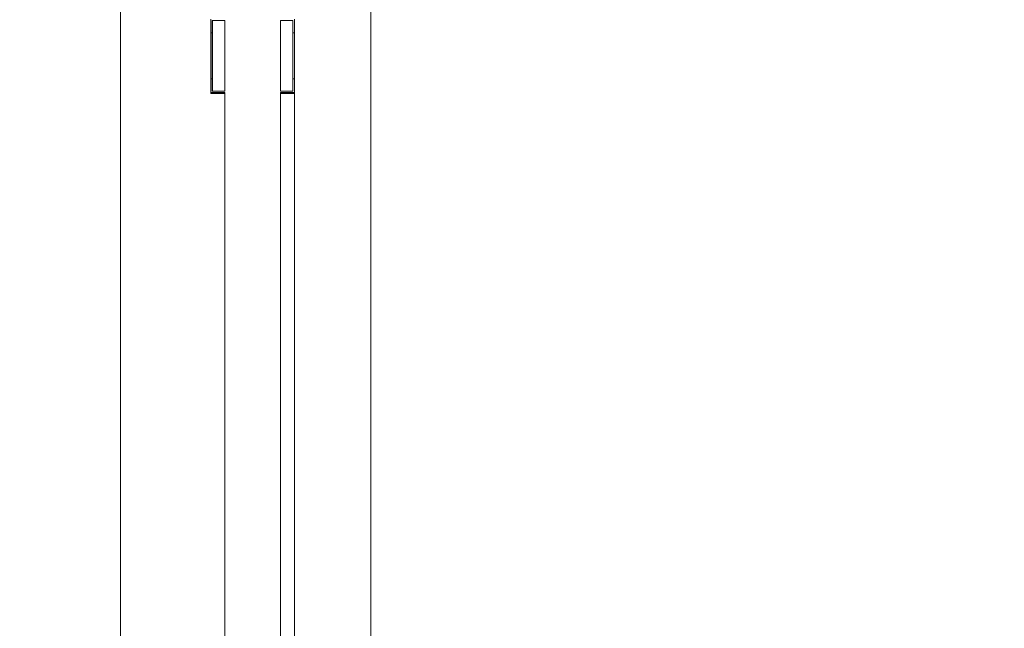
# Model space of a CAD drawing. Header units: millimetres. Extents: x 90539 to 127778, y -34922 to 14506.
# Tile 48 of 256: x 102020 to 102728, y 3378 to 3816. Entities that reach past the tile are written whole.
import ezdxf

# ---------------------------------------------------------------- set-up
doc = ezdxf.new("R2010")
doc.units = ezdxf.units.MM
doc.header["$MEASUREMENT"] = 0
doc.linetypes.add('Wipeout_Contour', pattern=[1000, 0, -1000])
for name, color, linetype in [('Nowe_A-Wymiary-Wewnętrzne', 7, 'Continuous'), ('Nowe_A-Wymiary-Zewnętrzne', 7, 'Continuous'), ('Nowe_A-Ściany-Konstrukcyjne', 7, 'Continuous'), ('Nowe_A-Ściany-Wewnętrzne', 7, 'Continuous'), ('Nowe_Drzwi Archicad', 7, 'Continuous')]:
    doc.layers.add(name, color=color, linetype=linetype)
for name, color, linetype, lineweight, true_color in [('Nowe_A-Wymiary-Wewnętrzne_Nr_pióra__45', 7, 'Continuous', 15, 0x40a5ff), ('Nowe_A-Wymiary-Wewnętrzne_Nr_pióra__85', 7, 'Continuous', 13, 0x80c2ff), ('Nowe_A-Wymiary-Zewnętrzne_Nr_pióra__45', 7, 'Continuous', 15, 0x40a5ff), ('Nowe_A-Wymiary-Zewnętrzne_Nr_pióra__85', 7, 'Continuous', 13, 0x80c2ff)]:
    doc.layers.add(name, color=color, linetype=linetype, lineweight=lineweight, true_color=true_color)
for name, color, linetype, lineweight in [('Nowe_A-Wymiary-Wewnętrzne_Nr_pióra__46', 5, 'Continuous', 15), ('Nowe_A-Wymiary-Zewnętrzne_Nr_pióra__46', 5, 'Continuous', 15), ('Nowe_Drzwi Archicad_Nr_pióra__3', 7, 'Continuous', 13), ('Nowe_Drzwi Archicad_Nr_pióra__87', 7, 'Continuous', 13)]:
    doc.layers.add(name, color=color, linetype=linetype, lineweight=lineweight)
doc.styles.add('STYL_AUTOMATYCZNY_2', font='arial.ttf')
doc.dimstyles.new('STYL_AUTOMATYCZNY__1', dxfattribs={"dimtxt": 125, "dimasz": 47.5, "dimexe": 0.18, "dimexo": 20, "dimgap": 0, "dimtad": 1, "dimdec": 1, "dimlfac": 0.1, "dimzin": 0, "dimdsep": 46, "dimtxsty": 'STYL_AUTOMATYCZNY_2', "dimblk": 'ARROWHEAD_11', "dimblk1": 'ARROWHEAD_11', "dimblk2": 'ARROWHEAD_11', "dimcen": 0.09, "dimclrd": 256, "dimclre": 256, "dimclrt": 5, "dimadec": 1, "dimazin": 0, "dimtfac": 1, "dimtdec": 4, "dimtmove": 0, "dimatfit": 3, "dimfxl": 0, "dimtolj": 1, "dimtzin": 0, "dimarcsym": 0})

# ---------------------------------------------------------------- blocks, each defined once
blk = doc.blocks.new('ElemPrzekroju_42')
at = {"color": 254, "linetype": 'Wipeout_Contour', "lineweight": 0, "ltscale": 1745412.149286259}
blk.add_wipeout([(102254.76, 3880), (102217.59, 3880), (102217.59, 2990), (102272.59, 2990), (102272.59, 5140), (103452.59, 5140), (103452.59, 2990), (103937.6, 2990), (103937.6, 5430), (102217.6, 5430), (102217.59, 3900), (102254.76, 3900), (102260.5, 3898.68), (102265.17, 3897.07), (102268.69, 3890), (102265.17, 3882.93), (102260.5, 3881.32)], dxfattribs=at).dxf.layer = 'Nowe_A-Ściany-Konstrukcyjne'
blk = doc.blocks.new('ElemPrzekroju_54')
at = {"color": 254, "linetype": 'Wipeout_Contour', "lineweight": 0, "ltscale": 510610.455212}
blk.add_wipeout([(101947.59, 4940), (101947.59, 2890), (102092.59, 2890), (102092.59, 4890), (102092.59, 4940)], dxfattribs=at).dxf.layer = 'Nowe_A-Ściany-Wewnętrzne'
at = {"color": 254, "linetype": 'Wipeout_Contour', "lineweight": 0, "ltscale": 409076.316108}
blk.add_wipeout([(102207.59, 3763), (102207.59, 2990), (102217.59, 2990), (102217.59, 3763)], dxfattribs=at).dxf.layer = 'Nowe_A-Ściany-Wewnętrzne'
blk = doc.blocks.new('ElemPrzekroju_409')
at = {"color": 254, "linetype": 'Wipeout_Contour', "lineweight": 0, "ltscale": 2146489.9980939}
blk.add_wipeout([(102167.59, 4890), (102092.59, 4890), (102092.59, 2890), (102167.59, 2890), (102167.59, 3763), (102157.59, 3763), (102157.59, 3817), (102167.59, 3817), (102167.59, 3863), (102157.59, 3863), (102157.59, 3880), (102120.43, 3880), (102114.69, 3881.32), (102110.02, 3882.93), (102106.5, 3890), (102110.02, 3897.07), (102114.69, 3898.68), (102120.43, 3900), (102157.59, 3900), (102157.59, 3917), (102167.59, 3917)], dxfattribs=at).dxf.layer = 'Nowe_Drzwi Archicad'
at = {"color": 254, "linetype": 'Wipeout_Contour', "lineweight": 0, "ltscale": 409150.700568}
blk.add_wipeout([(102216.59, 3815.44), (102216.49, 3815.44), (102216.49, 3812.52), (102216.59, 3812.52)], dxfattribs=at).dxf.layer = 'Nowe_Drzwi Archicad'
at = {"color": 254, "linetype": 'Wipeout_Contour', "lineweight": 0, "ltscale": 409151.686626}
blk.add_wipeout([(102217.59, 3806.54), (102216.59, 3806.54), (102216.59, 3805.14), (102217.59, 3805.14)], dxfattribs=at).dxf.layer = 'Nowe_Drzwi Archicad'
at = {"color": 254, "linetype": 'Wipeout_Contour', "lineweight": 0, "ltscale": 1227446.795779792}
blk.add_wipeout([(102217.59, 3794.4), (102216.59, 3794.4), (102216.59, 3792.89), (102216.59, 3790), (102216.59, 3787.11), (102216.59, 3781.34), (102216.59, 3777.5), (102217.59, 3777.5), (102217.59, 3781.34), (102217.59, 3787.11), (102217.59, 3790), (102217.59, 3792.89)], dxfattribs=at).dxf.layer = 'Nowe_Drzwi Archicad'
at = {"color": 254, "linetype": 'Wipeout_Contour', "lineweight": 0, "ltscale": 409147.186564}
blk.add_wipeout([(102217.49, 3763), (102217.59, 3763), (102217.59, 3763.56), (102217.49, 3763.56)], dxfattribs=at).dxf.layer = 'Nowe_Drzwi Archicad'
at = {"layer": 'Nowe_Drzwi Archicad_Nr_pióra__3', "color": 7, "linetype": 'Continuous', "lineweight": 13}
blk.add_line((102092.59, 2890), (102092.59, 4890), dxfattribs=at)
at = {"color": 254, "linetype": 'Wipeout_Contour', "lineweight": 0, "ltscale": 408919.261712}
blk.add_wipeout([(102158.69, 3815.44), (102158.59, 3815.44), (102158.59, 3812.52), (102158.69, 3812.52)], dxfattribs=at).dxf.layer = 'Nowe_Drzwi Archicad'
at = {"color": 254, "linetype": 'Wipeout_Contour', "lineweight": 0, "ltscale": 409132.912944}
blk.add_wipeout([(102216.49, 3815.44), (102207.69, 3815.44), (102207.69, 3812.52), (102216.49, 3812.52)], dxfattribs=at).dxf.layer = 'Nowe_Drzwi Archicad'
at = {"color": 254, "linetype": 'Wipeout_Contour', "lineweight": 0, "ltscale": 408915.850131}
blk.add_wipeout([(102158.59, 3806.54), (102157.59, 3806.54), (102157.59, 3805.14), (102158.59, 3805.14)], dxfattribs=at).dxf.layer = 'Nowe_Drzwi Archicad'
at = {"color": 254, "linetype": 'Wipeout_Contour', "lineweight": 0, "ltscale": 613726.697912}
blk.add_wipeout([(102216.59, 3805.14), (102216.59, 3801.64), (102216.59, 3799.69), (102217.59, 3799.69), (102217.59, 3801.64), (102217.59, 3805.14)], dxfattribs=at).dxf.layer = 'Nowe_Drzwi Archicad'
at = {"color": 254, "linetype": 'Wipeout_Contour', "lineweight": 0, "ltscale": 1226739.281533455}
blk.add_wipeout([(102158.59, 3794.4), (102157.59, 3794.4), (102157.59, 3792.89), (102157.59, 3790), (102157.59, 3787.11), (102157.59, 3781.34), (102157.59, 3777.5), (102158.59, 3777.5), (102158.59, 3781.34), (102158.59, 3787.11), (102158.59, 3790), (102158.59, 3792.89)], dxfattribs=at).dxf.layer = 'Nowe_Drzwi Archicad'
at = {"color": 254, "linetype": 'Wipeout_Contour', "lineweight": 0, "ltscale": 409147.223391}
blk.add_wipeout([(102216.59, 3773.96), (102217.59, 3773.96), (102217.59, 3777.5), (102216.59, 3777.5)], dxfattribs=at).dxf.layer = 'Nowe_Drzwi Archicad'
at = {"color": 254, "linetype": 'Wipeout_Contour', "lineweight": 0, "ltscale": 408907.748877}
blk.add_wipeout([(102157.69, 3763), (102157.69, 3763.56), (102157.59, 3763.56), (102157.59, 3763)], dxfattribs=at).dxf.layer = 'Nowe_Drzwi Archicad'
at = {"color": 254, "linetype": 'Wipeout_Contour', "lineweight": 0, "ltscale": 409127.399967}
blk.add_wipeout([(102207.69, 3763), (102217.49, 3763), (102217.49, 3763.56), (102207.69, 3763.56)], dxfattribs=at).dxf.layer = 'Nowe_Drzwi Archicad'
at = {"color": 254, "linetype": 'Wipeout_Contour', "lineweight": 0, "ltscale": 409115.125326}
blk.add_wipeout([(102207.69, 3815.44), (102207.59, 3815.44), (102207.59, 3812.52), (102207.69, 3812.52)], dxfattribs=at).dxf.layer = 'Nowe_Drzwi Archicad'
at = {"color": 254, "linetype": 'Wipeout_Contour', "lineweight": 0, "ltscale": 613372.942692}
blk.add_wipeout([(102157.59, 3805.14), (102157.59, 3801.64), (102157.59, 3799.69), (102158.59, 3799.69), (102158.59, 3801.64), (102158.59, 3805.14)], dxfattribs=at).dxf.layer = 'Nowe_Drzwi Archicad'
at = {"color": 254, "linetype": 'Wipeout_Contour', "lineweight": 0, "ltscale": 409150.379397}
blk.add_wipeout([(102216.59, 3799.69), (102216.59, 3794.4), (102217.59, 3794.4), (102217.59, 3799.69)], dxfattribs=at).dxf.layer = 'Nowe_Drzwi Archicad'
at = {"color": 254, "linetype": 'Wipeout_Contour', "lineweight": 0, "ltscale": 408911.384323}
blk.add_wipeout([(102157.59, 3773.96), (102158.59, 3773.96), (102158.59, 3777.5), (102157.59, 3777.5)], dxfattribs=at).dxf.layer = 'Nowe_Drzwi Archicad'
at = {"color": 254, "linetype": 'Wipeout_Contour', "lineweight": 0, "ltscale": 409146.918248}
blk.add_wipeout([(102216.59, 3773.37), (102217.59, 3773.37), (102217.59, 3773.96), (102216.59, 3773.96)], dxfattribs=at).dxf.layer = 'Nowe_Drzwi Archicad'
at = {"color": 254, "linetype": 'Wipeout_Contour', "lineweight": 0, "ltscale": 408912.150077}
blk.add_wipeout([(102158.59, 3764.56), (102158.69, 3764.56), (102158.69, 3767.48), (102158.59, 3767.48)], dxfattribs=at).dxf.layer = 'Nowe_Drzwi Archicad'
at = {"color": 254, "linetype": 'Wipeout_Contour', "lineweight": 0, "ltscale": 409143.592955}
blk.add_wipeout([(102216.49, 3764.56), (102216.59, 3764.56), (102216.59, 3767.48), (102216.49, 3767.48)], dxfattribs=at).dxf.layer = 'Nowe_Drzwi Archicad'
at = {"color": 254, "linetype": 'Wipeout_Contour', "lineweight": 0, "ltscale": 409107.613377}
blk.add_wipeout([(102207.59, 3763), (102207.69, 3763), (102207.69, 3763.56), (102207.59, 3763.56)], dxfattribs=at).dxf.layer = 'Nowe_Drzwi Archicad'
at = {"color": 254, "linetype": 'Wipeout_Contour', "lineweight": 0, "ltscale": 409149.774091}
blk.add_wipeout([(102216.49, 3812.52), (102216.49, 3803), (102216.59, 3803), (102216.59, 3812.52)], dxfattribs=at).dxf.layer = 'Nowe_Drzwi Archicad'
at = {"color": 254, "linetype": 'Wipeout_Contour', "lineweight": 0, "ltscale": 408914.54215}
blk.add_wipeout([(102157.59, 3799.69), (102157.59, 3794.4), (102158.59, 3794.4), (102158.59, 3799.69)], dxfattribs=at).dxf.layer = 'Nowe_Drzwi Archicad'
at = {"color": 254, "linetype": 'Wipeout_Contour', "lineweight": 0, "ltscale": 408911.079005}
blk.add_wipeout([(102157.59, 3773.37), (102158.59, 3773.37), (102158.59, 3773.96), (102157.59, 3773.96)], dxfattribs=at).dxf.layer = 'Nowe_Drzwi Archicad'
at = {"color": 254, "linetype": 'Wipeout_Contour', "lineweight": 0, "ltscale": 409144.51014}
blk.add_wipeout([(102216.49, 3777), (102216.49, 3767.48), (102216.59, 3767.48), (102216.59, 3777)], dxfattribs=at).dxf.layer = 'Nowe_Drzwi Archicad'
at = {"color": 254, "linetype": 'Wipeout_Contour', "lineweight": 0, "ltscale": 408927.535454}
blk.add_wipeout([(102167.49, 3763), (102167.49, 3763.56), (102157.69, 3763.56), (102157.69, 3763)], dxfattribs=at).dxf.layer = 'Nowe_Drzwi Archicad'
at = {"color": 254, "linetype": 'Wipeout_Contour', "lineweight": 0, "ltscale": 408918.334711}
blk.add_wipeout([(102158.69, 3812.52), (102158.59, 3812.52), (102158.59, 3803), (102158.69, 3803)], dxfattribs=at).dxf.layer = 'Nowe_Drzwi Archicad'
at = {"color": 254, "linetype": 'Wipeout_Contour', "lineweight": 0, "ltscale": 409131.986426}
blk.add_wipeout([(102207.69, 3812.52), (102207.69, 3803), (102216.49, 3803), (102216.49, 3812.52)], dxfattribs=at).dxf.layer = 'Nowe_Drzwi Archicad'
at = {"color": 254, "linetype": 'Wipeout_Contour', "lineweight": 0, "ltscale": 408913.067781}
blk.add_wipeout([(102158.59, 3767.48), (102158.69, 3767.48), (102158.69, 3777), (102158.59, 3777)], dxfattribs=at).dxf.layer = 'Nowe_Drzwi Archicad'
at = {"color": 254, "linetype": 'Wipeout_Contour', "lineweight": 0, "ltscale": 409125.805022}
blk.add_wipeout([(102207.69, 3764.56), (102216.49, 3764.56), (102216.49, 3767.48), (102207.69, 3767.48)], dxfattribs=at).dxf.layer = 'Nowe_Drzwi Archicad'
at = {"layer": 'Nowe_Drzwi Archicad_Nr_pióra__3', "color": 7, "linetype": 'Continuous', "lineweight": 13}
for p, q in [((102217.59, 3763), (102217.49, 3763)), ((102217.59, 3763.1), (102217.59, 3763.56)), ((102217.59, 3763), (102217.59, 3763.56))]:
    blk.add_line(p, q, dxfattribs=at)
at = {"layer": 'Nowe_Drzwi Archicad_Nr_pióra__87', "color": 7, "linetype": 'Continuous', "lineweight": 13}
blk.add_line((102217.59, 3763), (102217.59, 2990), dxfattribs=at)
at = {"color": 254, "linetype": 'Wipeout_Contour', "lineweight": 0, "ltscale": 408937.049318}
blk.add_wipeout([(102167.49, 3815.44), (102158.69, 3815.44), (102158.69, 3812.52), (102167.49, 3812.52)], dxfattribs=at).dxf.layer = 'Nowe_Drzwi Archicad'
at = {"color": 254, "linetype": 'Wipeout_Contour', "lineweight": 0, "ltscale": 409114.198768}
blk.add_wipeout([(102207.59, 3812.52), (102207.59, 3803), (102207.69, 3803), (102207.69, 3812.52)], dxfattribs=at).dxf.layer = 'Nowe_Drzwi Archicad'
at = {"color": 254, "linetype": 'Wipeout_Contour', "lineweight": 0, "ltscale": 409148.100547}
blk.add_wipeout([(102216.59, 3803), (102216.49, 3803), (102216.49, 3790), (102216.59, 3790)], dxfattribs=at).dxf.layer = 'Nowe_Drzwi Archicad'
at = {"color": 254, "linetype": 'Wipeout_Contour', "lineweight": 0, "ltscale": 408929.937992}
blk.add_wipeout([(102158.69, 3767.48), (102158.69, 3764.56), (102167.49, 3764.56), (102167.49, 3767.48)], dxfattribs=at).dxf.layer = 'Nowe_Drzwi Archicad'
at = {"layer": 'Nowe_Drzwi Archicad_Nr_pióra__3', "color": 7, "linetype": 'Continuous', "lineweight": 13}
for q in [(102157.59, 3763.56), (102157.69, 3763)]:
    blk.add_line((102157.59, 3763), q, dxfattribs=at)
at = {"layer": 'Nowe_Drzwi Archicad_Nr_pióra__3', "color": 7, "linetype": 'Continuous', "lineweight": 13, "flags": 128}
blk.add_lwpolyline([(102216.59, 3815.44), (102216.49, 3815.44), (102207.69, 3815.44), (102207.59, 3815.44)], dxfattribs=at)
at = {"color": 254, "linetype": 'Wipeout_Contour', "lineweight": 0, "ltscale": 409146.173807}
blk.add_wipeout([(102216.59, 3790), (102216.49, 3790), (102216.49, 3777), (102216.59, 3777)], dxfattribs=at).dxf.layer = 'Nowe_Drzwi Archicad'
at = {"color": 254, "linetype": 'Wipeout_Contour', "lineweight": 0, "ltscale": 408930.855656}
blk.add_wipeout([(102158.69, 3767.48), (102167.49, 3767.48), (102167.49, 3777), (102158.69, 3777)], dxfattribs=at).dxf.layer = 'Nowe_Drzwi Archicad'
at = {"color": 254, "linetype": 'Wipeout_Contour', "lineweight": 0, "ltscale": 408947.322037}
blk.add_wipeout([(102167.59, 3763), (102167.59, 3763.56), (102167.49, 3763.56), (102167.49, 3763)], dxfattribs=at).dxf.layer = 'Nowe_Drzwi Archicad'
at = {"layer": 'Nowe_Drzwi Archicad_Nr_pióra__3', "color": 7, "linetype": 'Continuous', "lineweight": 13}
blk.add_line((102158.59, 3773.37), (102157.59, 3773.37), dxfattribs=at)
at = {"layer": 'Nowe_Drzwi Archicad_Nr_pióra__3', "color": 7, "linetype": 'Continuous', "lineweight": 13, "flags": 128}
for points in [[(102157.59, 3773.37), (102157.59, 3763.66), (102157.59, 3763.56)], [(102158.59, 3773.37), (102158.59, 3764.66), (102158.59, 3764.56)]]:
    blk.add_lwpolyline(points, dxfattribs=at)
at = {"color": 254, "linetype": 'Wipeout_Contour', "lineweight": 0, "ltscale": 409130.31281}
blk.add_wipeout([(102216.49, 3803), (102207.69, 3803), (102207.69, 3790), (102216.49, 3790)], dxfattribs=at).dxf.layer = 'Nowe_Drzwi Archicad'
at = {"color": 254, "linetype": 'Wipeout_Contour', "lineweight": 0, "ltscale": 408914.73239}
blk.add_wipeout([(102158.59, 3790), (102158.59, 3777), (102158.69, 3777), (102158.69, 3790)], dxfattribs=at).dxf.layer = 'Nowe_Drzwi Archicad'
at = {"color": 254, "linetype": 'Wipeout_Contour', "lineweight": 0, "ltscale": 409126.722247}
blk.add_wipeout([(102207.69, 3777), (102207.69, 3767.48), (102216.49, 3767.48), (102216.49, 3777)], dxfattribs=at).dxf.layer = 'Nowe_Drzwi Archicad'
at = {"color": 254, "linetype": 'Wipeout_Contour', "lineweight": 0, "ltscale": 408947.725912}
blk.add_wipeout([(102167.49, 3764.56), (102167.59, 3764.56), (102167.59, 3767.48), (102167.49, 3767.48)], dxfattribs=at).dxf.layer = 'Nowe_Drzwi Archicad'
at = {"layer": 'Nowe_Drzwi Archicad_Nr_pióra__3', "color": 7, "linetype": 'Continuous', "lineweight": 13}
for p, q in [((102216.59, 3805.14), (102216.59, 3806.54)), ((102217.59, 3806.54), (102216.59, 3806.54)), ((102216.59, 3801.64), (102216.59, 3805.14)), ((102216.59, 3801.64), (102216.59, 3799.69)), ((102217.59, 3806.54), (102217.59, 3805.14)), ((102217.59, 3805.14), (102217.59, 3801.64)), ((102217.59, 3801.64), (102217.59, 3799.69)), ((102216.59, 3794.4), (102216.59, 3799.69)), ((102217.59, 3799.69), (102217.59, 3794.4)), ((102217.59, 3773.37), (102216.59, 3773.37)), ((102157.69, 3763), (102167.49, 3763)), ((102167.49, 3763), (102167.59, 3763)), ((102167.59, 3763.56), (102167.59, 2890))]:
    blk.add_line(p, q, dxfattribs=at)
at = {"layer": 'Nowe_Drzwi Archicad_Nr_pióra__3', "color": 7, "linetype": 'Continuous', "lineweight": 13, "flags": 128}
for points in [[(102217.59, 3816.44), (102217.59, 3816.34), (102217.59, 3806.54)], [(102216.59, 3815.44), (102216.59, 3815.34), (102216.59, 3806.54)], [(102216.59, 3773.37), (102216.59, 3764.66), (102216.59, 3764.56)], [(102217.59, 3773.37), (102217.59, 3763.66), (102217.59, 3763.56)], [(102167.59, 3763.56), (102167.49, 3763.56), (102157.69, 3763.56), (102157.59, 3763.56)]]:
    blk.add_lwpolyline(points, dxfattribs=at)
at = {"color": 254, "linetype": 'Wipeout_Contour', "lineweight": 0, "ltscale": 408916.66022}
blk.add_wipeout([(102158.59, 3803), (102158.59, 3790), (102158.69, 3790), (102158.69, 3803)], dxfattribs=at).dxf.layer = 'Nowe_Drzwi Archicad'
at = {"color": 254, "linetype": 'Wipeout_Contour', "lineweight": 0, "ltscale": 409128.385986}
blk.add_wipeout([(102216.49, 3790), (102207.69, 3790), (102207.69, 3777), (102216.49, 3777)], dxfattribs=at).dxf.layer = 'Nowe_Drzwi Archicad'
at = {"color": 254, "linetype": 'Wipeout_Contour', "lineweight": 0, "ltscale": 408948.643538}
blk.add_wipeout([(102167.49, 3767.48), (102167.59, 3767.48), (102167.59, 3777), (102167.49, 3777)], dxfattribs=at).dxf.layer = 'Nowe_Drzwi Archicad'
at = {"color": 254, "linetype": 'Wipeout_Contour', "lineweight": 0, "ltscale": 409108.017095}
blk.add_wipeout([(102207.59, 3764.56), (102207.69, 3764.56), (102207.69, 3767.48), (102207.59, 3767.48)], dxfattribs=at).dxf.layer = 'Nowe_Drzwi Archicad'
at = {"layer": 'Nowe_Drzwi Archicad_Nr_pióra__3', "color": 7, "linetype": 'Continuous', "lineweight": 13}
for p, q in [((102216.59, 3792.89), (102216.59, 3794.4)), ((102216.59, 3792.89), (102216.59, 3790)), ((102216.59, 3790), (102216.59, 3787.11)), ((102217.59, 3794.4), (102217.59, 3792.89)), ((102217.59, 3792.89), (102217.59, 3790)), ((102217.59, 3790), (102217.59, 3787.11)), ((102216.59, 3787.11), (102216.59, 3781.34)), ((102216.59, 3781.34), (102216.59, 3777.5)), ((102217.59, 3787.11), (102217.59, 3781.34)), ((102217.59, 3781.34), (102217.59, 3777.5)), ((102216.59, 3773.96), (102216.59, 3777.5)), ((102216.59, 3773.37), (102216.59, 3773.96)), ((102217.59, 3777.5), (102217.59, 3773.96)), ((102217.59, 3773.96), (102217.59, 3773.37)), ((102207.59, 3763.56), (102207.59, 2890)), ((102207.69, 3763), (102207.59, 3763)), ((102217.49, 3763), (102207.69, 3763))]:
    blk.add_line(p, q, dxfattribs=at)
at = {"layer": 'Nowe_Drzwi Archicad_Nr_pióra__3', "color": 7, "linetype": 'Continuous', "lineweight": 13, "flags": 128}
for points in [[(102167.59, 3764.56), (102167.49, 3764.56), (102158.69, 3764.56), (102158.59, 3764.56)], [(102217.59, 3763.56), (102217.49, 3763.56), (102207.69, 3763.56), (102207.59, 3763.56)]]:
    blk.add_lwpolyline(points, dxfattribs=at)
at = {"color": 254, "linetype": 'Wipeout_Contour', "lineweight": 0, "ltscale": 408936.122357}
blk.add_wipeout([(102167.49, 3812.52), (102158.69, 3812.52), (102158.69, 3803), (102167.49, 3803)], dxfattribs=at).dxf.layer = 'Nowe_Drzwi Archicad'
at = {"color": 254, "linetype": 'Wipeout_Contour', "lineweight": 0, "ltscale": 409112.525079}
blk.add_wipeout([(102207.69, 3803), (102207.59, 3803), (102207.59, 3790), (102207.69, 3790)], dxfattribs=at).dxf.layer = 'Nowe_Drzwi Archicad'
at = {"color": 254, "linetype": 'Wipeout_Contour', "lineweight": 0, "ltscale": 408932.520193}
blk.add_wipeout([(102158.69, 3790), (102158.69, 3777), (102167.49, 3777), (102167.49, 3790)], dxfattribs=at).dxf.layer = 'Nowe_Drzwi Archicad'
at = {"color": 254, "linetype": 'Wipeout_Contour', "lineweight": 0, "ltscale": 409108.93436}
blk.add_wipeout([(102207.59, 3777), (102207.59, 3767.48), (102207.69, 3767.48), (102207.69, 3777)], dxfattribs=at).dxf.layer = 'Nowe_Drzwi Archicad'
at = {"layer": 'Nowe_Drzwi Archicad_Nr_pióra__3', "color": 7, "linetype": 'Continuous', "lineweight": 13}
for p, q in [((102157.59, 3781.34), (102157.59, 3777.5)), ((102158.59, 3781.34), (102158.59, 3777.5)), ((102157.59, 3773.96), (102157.59, 3777.5)), ((102157.59, 3773.37), (102157.59, 3773.96)), ((102158.59, 3777.5), (102158.59, 3773.96)), ((102158.59, 3773.96), (102158.59, 3773.37))]:
    blk.add_line(p, q, dxfattribs=at)
at = {"layer": 'Nowe_Drzwi Archicad_Nr_pióra__3', "color": 7, "linetype": 'Continuous', "lineweight": 13, "flags": 128}
blk.add_lwpolyline([(102216.59, 3764.56), (102216.49, 3764.56), (102207.69, 3764.56), (102207.59, 3764.56)], dxfattribs=at)
at = {"color": 254, "linetype": 'Wipeout_Contour', "lineweight": 0, "ltscale": 408954.836929}
blk.add_wipeout([(102167.49, 3815.44), (102167.49, 3812.52), (102167.59, 3812.52), (102167.59, 3815.44)], dxfattribs=at).dxf.layer = 'Nowe_Drzwi Archicad'
at = {"color": 254, "linetype": 'Wipeout_Contour', "lineweight": 0, "ltscale": 408934.447939}
blk.add_wipeout([(102158.69, 3803), (102158.69, 3790), (102167.49, 3790), (102167.49, 3803)], dxfattribs=at).dxf.layer = 'Nowe_Drzwi Archicad'
at = {"color": 254, "linetype": 'Wipeout_Contour', "lineweight": 0, "ltscale": 409110.598172}
blk.add_wipeout([(102207.69, 3790), (102207.59, 3790), (102207.59, 3777), (102207.69, 3777)], dxfattribs=at).dxf.layer = 'Nowe_Drzwi Archicad'
at = {"layer": 'Nowe_Drzwi Archicad_Nr_pióra__3', "color": 7, "linetype": 'Continuous', "lineweight": 13}
for p, q in [((102207.59, 3815.44), (102207.59, 3764.56)), ((102157.59, 3805.14), (102157.59, 3806.54)), ((102158.59, 3806.54), (102157.59, 3806.54)), ((102157.59, 3801.64), (102157.59, 3805.14)), ((102157.59, 3801.64), (102157.59, 3799.69)), ((102158.59, 3806.54), (102158.59, 3805.14)), ((102158.59, 3805.14), (102158.59, 3801.64)), ((102158.59, 3801.64), (102158.59, 3799.69)), ((102157.59, 3794.4), (102157.59, 3799.69)), ((102158.59, 3799.69), (102158.59, 3794.4)), ((102157.59, 3792.89), (102157.59, 3794.4)), ((102157.59, 3792.89), (102157.59, 3790)), ((102157.59, 3790), (102157.59, 3787.11)), ((102158.59, 3794.4), (102158.59, 3792.89)), ((102158.59, 3792.89), (102158.59, 3790)), ((102158.59, 3790), (102158.59, 3787.11)), ((102157.59, 3787.11), (102157.59, 3781.34)), ((102158.59, 3787.11), (102158.59, 3781.34))]:
    blk.add_line(p, q, dxfattribs=at)
at = {"layer": 'Nowe_Drzwi Archicad_Nr_pióra__3', "color": 7, "linetype": 'Continuous', "lineweight": 13, "flags": 128}
for points in [[(102157.59, 3816.44), (102157.59, 3816.34), (102157.59, 3806.54)], [(102158.59, 3815.44), (102158.59, 3815.34), (102158.59, 3806.54)]]:
    blk.add_lwpolyline(points, dxfattribs=at)
at = {"color": 254, "linetype": 'Wipeout_Contour', "lineweight": 0, "ltscale": 408953.910009}
blk.add_wipeout([(102167.59, 3812.52), (102167.49, 3812.52), (102167.49, 3803), (102167.59, 3803)], dxfattribs=at).dxf.layer = 'Nowe_Drzwi Archicad'
at = {"color": 254, "linetype": 'Wipeout_Contour', "lineweight": 0, "ltscale": 408950.308002}
blk.add_wipeout([(102167.49, 3790), (102167.49, 3777), (102167.59, 3777), (102167.59, 3790)], dxfattribs=at).dxf.layer = 'Nowe_Drzwi Archicad'
at = {"layer": 'Nowe_Drzwi Archicad_Nr_pióra__3', "color": 7, "linetype": 'Continuous', "lineweight": 13, "flags": 128}
blk.add_lwpolyline([(102167.59, 3815.44), (102167.49, 3815.44), (102158.69, 3815.44), (102158.59, 3815.44)], dxfattribs=at)
at = {"color": 254, "linetype": 'Wipeout_Contour', "lineweight": 0, "ltscale": 408952.235664}
blk.add_wipeout([(102167.49, 3803), (102167.49, 3790), (102167.59, 3790), (102167.59, 3803)], dxfattribs=at).dxf.layer = 'Nowe_Drzwi Archicad'
at = {"layer": 'Nowe_Drzwi Archicad_Nr_pióra__3', "color": 7, "linetype": 'Continuous', "lineweight": 13}
blk.add_line((102167.59, 3815.44), (102167.59, 3764.56), dxfattribs=at)
blk = doc.blocks.new('ElemPrzekroju_557')
at = {"color": 254, "linetype": 'Wipeout_Contour', "lineweight": 0, "ltscale": 410594.412704}
blk.add_wipeout([(102272.59, 2890), (102862.59, 2890), (102862.59, 4990), (102272.59, 4990)], dxfattribs=at).dxf.layer = 'Nowe_Drzwi Archicad'
at = {"layer": 'Nowe_Drzwi Archicad_Nr_pióra__87', "color": 7, "linetype": 'Continuous', "lineweight": 13}
blk.add_line((102272.59, 2990), (102272.59, 5140), dxfattribs=at)
blk = doc.blocks.new('*D657')
at = {"layer": 'Nowe_A-Wymiary-Zewnętrzne_Nr_pióra__45', "linetype": 'Continuous', "lineweight": 15, "true_color": 0x40a5ff}
for points in [[(103152.93, 5430), (103153.88, 5425.22), (103156.59, 5421.16), (103160.65, 5418.45), (103165.43, 5417.5), (103170.21, 5418.45), (103174.27, 5421.16), (103176.98, 5425.22), (103177.93, 5430), (103176.98, 5434.78), (103174.27, 5438.84), (103170.21, 5441.55), (103165.43, 5442.5), (103160.65, 5441.55), (103156.59, 5438.84), (103153.88, 5434.78)], [(103152.93, 2890), (103153.88, 2885.22), (103156.59, 2881.16), (103160.65, 2878.45), (103165.43, 2877.5), (103170.21, 2878.45), (103174.27, 2881.16), (103176.98, 2885.22), (103177.93, 2890), (103176.98, 2894.78), (103174.27, 2898.84), (103170.21, 2901.55), (103165.43, 2902.5), (103160.65, 2901.55), (103156.59, 2898.84), (103153.88, 2894.78)]]:
    blk.add_hatch(color=161, dxfattribs=at).paths.add_polyline_path(points)
at = {"layer": 'Nowe_A-Wymiary-Zewnętrzne_Nr_pióra__45', "color": 161, "linetype": 'Continuous', "lineweight": 15, "true_color": 0x40a5ff}
for centre in [(103165.43, 5430), (103165.43, 2890)]:
    blk.add_circle(centre, 12.5, dxfattribs=at)
at = {"layer": 'Nowe_A-Wymiary-Zewnętrzne_Nr_pióra__85', "color": 151, "linetype": 'Continuous', "lineweight": 13, "true_color": 0x80c2ff}
for p, q in [((103152.93, 5430), (103118.56, 5430)), ((103212.31, 5430), (103177.93, 5430)), ((103165.43, 2902.5), (103165.43, 5417.5)), ((103152.93, 2890), (103118.56, 2890)), ((103212.31, 2890), (103177.93, 2890))]:
    blk.add_line(p, q, dxfattribs=at)
at = {"layer": 'Nowe_A-Wymiary-Zewnętrzne_Nr_pióra__46', "color": 5, "lineweight": 15, "char_height": 125, "attachment_point": 7, "rotation": 90, "style": 'STYL_AUTOMATYCZNY_2'}
for s, insert in [('\\A1;{\\pql;\\fArial|b0|i0|c238|p0;\\W1.000000;7,0}', (102996.68, 5409.19)), ('\\A1;{\\pql;\\fArial|b0|i0|c238|p0;\\W1.000000;21,0}', (103140.43, 5083.85)), ('\\A1;{\\pql;\\fArial|b0|i0|c238|p0;\\W1.000000;254,0}', (103140.43, 3897.83)), ('\\A1;{\\pql;\\fArial|b0|i0|c238|p0;\\W1.000000;2,0}', (103140.43, 2902.5))]:
    blk.add_mtext(s, dxfattribs=dict(at, insert=insert))
blk = doc.blocks.new('ARROWHEAD_11')
at = {"color": 0, "linetype": 'Continuous', "lineweight": 0}
blk.add_line((0, 0), (-1, 0), dxfattribs=at)
at = {"color": 0, "linetype": 'Continuous', "lineweight": 0, "const_width": 0.25, "flags": 128}
blk.add_lwpolyline([(-0.125, 0, 1), (0.125, 0, 1)], format="xyb", close=True, dxfattribs=at)
blk = doc.blocks.new('*D704')
at = {"layer": 'Nowe_A-Wymiary-Wewnętrzne_Nr_pióra__45', "linetype": 'Continuous', "lineweight": 15, "true_color": 0x40a5ff}
for points in [[(108300.43, 4960), (108301.38, 4955.22), (108304.09, 4951.16), (108308.15, 4948.45), (108312.93, 4947.5), (108317.71, 4948.45), (108321.77, 4951.16), (108324.48, 4955.22), (108325.43, 4960), (108324.48, 4964.78), (108321.77, 4968.84), (108317.71, 4971.55), (108312.93, 4972.5), (108308.15, 4971.55), (108304.09, 4968.84), (108301.38, 4964.78)], [(108300.43, 2890), (108301.38, 2885.22), (108304.09, 2881.16), (108308.15, 2878.45), (108312.93, 2877.5), (108317.71, 2878.45), (108321.77, 2881.16), (108324.48, 2885.22), (108325.43, 2890), (108324.48, 2894.78), (108321.77, 2898.84), (108317.71, 2901.55), (108312.93, 2902.5), (108308.15, 2901.55), (108304.09, 2898.84), (108301.38, 2894.78)]]:
    blk.add_hatch(color=161, dxfattribs=at).paths.add_polyline_path(points)
at = {"layer": 'Nowe_A-Wymiary-Wewnętrzne_Nr_pióra__45', "color": 161, "linetype": 'Continuous', "lineweight": 15, "true_color": 0x40a5ff}
for centre in [(108312.93, 4960), (108312.93, 2890)]:
    blk.add_circle(centre, 12.5, dxfattribs=at)
at = {"layer": 'Nowe_A-Wymiary-Wewnętrzne_Nr_pióra__85', "color": 151, "linetype": 'Continuous', "lineweight": 13, "true_color": 0x80c2ff}
for p, q in [((108300.43, 4960), (108266.06, 4960)), ((108359.81, 4960), (108325.43, 4960)), ((108312.93, 2902.5), (108312.93, 4947.5)), ((108300.43, 2890), (108266.06, 2890)), ((108359.81, 2890), (108325.43, 2890))]:
    blk.add_line(p, q, dxfattribs=at)
at = {"layer": 'Nowe_A-Wymiary-Wewnętrzne_Nr_pióra__46', "color": 5, "lineweight": 15, "char_height": 125, "attachment_point": 7, "rotation": 90, "style": 'STYL_AUTOMATYCZNY_2'}
for s, insert in [('\\A1;{\\pql;\\fArial|b0|i0|c238|p0;\\W1.000000;207,0}', (108287.93, 3877.33)), ('\\A1;{\\pql;\\fArial|b0|i0|c238|p0;\\W1.000000;35,0}', (108287.93, 2902.5))]:
    blk.add_mtext(s, dxfattribs=dict(at, insert=insert))
blk = doc.blocks.new('*D718')
at = {"layer": 'Nowe_A-Wymiary-Wewnętrzne_Nr_pióra__45', "linetype": 'Continuous', "lineweight": 15, "true_color": 0x40a5ff}
for points in [[(116511.16, 3790), (116512.12, 3785.22), (116514.83, 3781.16), (116518.88, 3778.45), (116523.66, 3777.5), (116528.45, 3778.45), (116532.5, 3781.16), (116535.21, 3785.22), (116536.16, 3790), (116535.21, 3794.78), (116532.5, 3798.84), (116528.45, 3801.55), (116523.66, 3802.5), (116518.88, 3801.55), (116514.83, 3798.84), (116512.12, 3794.78)], [(116511.16, 2890), (116512.12, 2885.22), (116514.83, 2881.16), (116518.88, 2878.45), (116523.66, 2877.5), (116528.45, 2878.45), (116532.5, 2881.16), (116535.21, 2885.22), (116536.16, 2890), (116535.21, 2894.78), (116532.5, 2898.84), (116528.45, 2901.55), (116523.66, 2902.5), (116518.88, 2901.55), (116514.83, 2898.84), (116512.12, 2894.78)]]:
    blk.add_hatch(color=161, dxfattribs=at).paths.add_polyline_path(points)
at = {"layer": 'Nowe_A-Wymiary-Wewnętrzne_Nr_pióra__45', "color": 161, "linetype": 'Continuous', "lineweight": 15, "true_color": 0x40a5ff}
for centre in [(116523.66, 3790), (116523.66, 2890)]:
    blk.add_circle(centre, 12.5, dxfattribs=at)
at = {"layer": 'Nowe_A-Wymiary-Wewnętrzne_Nr_pióra__85', "color": 151, "linetype": 'Continuous', "lineweight": 13, "true_color": 0x80c2ff}
for p, q in [((116511.16, 3790), (116476.79, 3790)), ((116570.54, 3790), (116536.16, 3790)), ((116523.66, 2902.5), (116523.66, 3777.5)), ((116511.16, 2890), (116476.79, 2890)), ((116570.54, 2890), (116536.16, 2890))]:
    blk.add_line(p, q, dxfattribs=at)
at = {"layer": 'Nowe_A-Wymiary-Wewnętrzne_Nr_pióra__46', "color": 5, "lineweight": 15, "char_height": 125, "attachment_point": 7, "rotation": 90, "style": 'STYL_AUTOMATYCZNY_2'}
for s, insert in [('\\A1;{\\pql;\\fArial|b0|i0|c238|p0;\\W1.000000;90,0}', (116498.66, 3340)), ('\\A1;{\\pql;\\fArial|b0|i0|c238|p0;\\W1.000000;35,0}', (116498.66, 2902.5))]:
    blk.add_mtext(s, dxfattribs=dict(at, insert=insert))
blk = doc.blocks.new('*D748')
at = {"layer": 'Nowe_A-Wymiary-Zewnętrzne_Nr_pióra__45', "linetype": 'Continuous', "lineweight": 15, "true_color": 0x40a5ff}
for points in [[(119375.13, 12845), (119376.08, 12840.22), (119378.79, 12836.16), (119382.84, 12833.45), (119387.63, 12832.5), (119392.41, 12833.45), (119396.47, 12836.16), (119399.18, 12840.22), (119400.13, 12845), (119399.18, 12849.78), (119396.47, 12853.84), (119392.41, 12856.55), (119387.63, 12857.5), (119382.84, 12856.55), (119378.79, 12853.84), (119376.08, 12849.78)], [(119375.13, -450), (119376.08, -454.78), (119378.79, -458.84), (119382.84, -461.55), (119387.63, -462.5), (119392.41, -461.55), (119396.47, -458.84), (119399.18, -454.78), (119400.13, -450), (119399.18, -445.22), (119396.47, -441.16), (119392.41, -438.45), (119387.63, -437.5), (119382.84, -438.45), (119378.79, -441.16), (119376.08, -445.22)]]:
    blk.add_hatch(color=161, dxfattribs=at).paths.add_polyline_path(points)
at = {"layer": 'Nowe_A-Wymiary-Zewnętrzne_Nr_pióra__45', "color": 161, "linetype": 'Continuous', "lineweight": 15, "true_color": 0x40a5ff}
for centre in [(119387.63, 12845), (119387.63, -450)]:
    blk.add_circle(centre, 12.5, dxfattribs=at)
at = {"layer": 'Nowe_A-Wymiary-Zewnętrzne_Nr_pióra__85', "color": 151, "linetype": 'Continuous', "lineweight": 13, "true_color": 0x80c2ff}
for p, q in [((119387.63, 12857.5), (119387.63, 12870)), ((119375.13, 12845), (119340.75, 12845)), ((119434.5, 12845), (119400.13, 12845)), ((119387.63, -437.5), (119387.63, 12832.5)), ((119375.13, -450), (119340.75, -450)), ((119434.5, -450), (119400.13, -450)), ((119387.63, -475), (119387.63, -462.5))]:
    blk.add_line(p, q, dxfattribs=at)
at = {"layer": 'Nowe_A-Wymiary-Zewnętrzne_Nr_pióra__46', "color": 5, "lineweight": 15, "insert": (119362.63, 5911.52), "char_height": 125, "attachment_point": 7, "rotation": 90, "style": 'STYL_AUTOMATYCZNY_2'}
blk.add_mtext('\\A1;{\\pql;\\fArial|b0|i0|c238|p0;\\W1.000000;1\xa0329,5}', dxfattribs=at)

msp = doc.modelspace()

# ---------------------------------------------------------------- block references
at = {"layer": 'Nowe_A-Ściany-Konstrukcyjne', "lineweight": 0}
msp.add_blockref('ElemPrzekroju_42', (0, 0), dxfattribs=at)

# ---------------------------------------------------------------- next in the draw order: block references
at = {"layer": 'Nowe_A-Ściany-Wewnętrzne', "lineweight": 0}
msp.add_blockref('ElemPrzekroju_54', (0, 0), dxfattribs=at)
at = {"layer": 'Nowe_Drzwi Archicad', "lineweight": 0}
msp.add_blockref('ElemPrzekroju_557', (0, 0), dxfattribs=at)

# ---------------------------------------------------------------- next in the draw order: block references
msp.add_blockref('ElemPrzekroju_409', (0, 0), dxfattribs=at)

# ---------------------------------------------------------------- next in the draw order: dimensions: what is measured, and where the dimension line sits
at = {"layer": 'Nowe_A-Wymiary-Wewnętrzne', "color": 151, "linetype": 'Continuous', "lineweight": 13, "true_color": 0x80c2ff}
for base, p2, picture, middle in [((108312.93, 4960), (107577.6, 4960), '*D704', (108225.43, 4086.72)), ((116523.66, 3790), (116907.6, 3790), '*D718', (116436.16, 3501.82))]:
    dim = msp.add_linear_dim(base=base, p1=(99177.6, 2890), p2=p2, angle=90, dimstyle='STYL_AUTOMATYCZNY__1', dxfattribs=at)
    dim.commit()
    dim.dimension.update_dxf_attribs({"geometry": picture, "text_midpoint": middle, "dimtype": 160, "text_rotation": 90})
at = {"layer": 'Nowe_A-Wymiary-Zewnętrzne', "color": 151, "linetype": 'Continuous', "lineweight": 13, "true_color": 0x80c2ff}
for base, p1, p2, picture, middle in [((119387.63, 12845), (95120.09, -450), (98654.74, 12845), '*D748', (119300.13, 6192.64)), ((103165.43, 5430), (102217.59, 2890), (102217.59, 5430), '*D657', (103077.93, 4107.22))]:
    dim = msp.add_linear_dim(base=base, p1=p1, p2=p2, angle=90, dimstyle='STYL_AUTOMATYCZNY__1', dxfattribs=at)
    dim.commit()
    dim.dimension.update_dxf_attribs({"geometry": picture, "text_midpoint": middle, "dimtype": 160, "text_rotation": 90})

doc.saveas('drawing.dxf')
